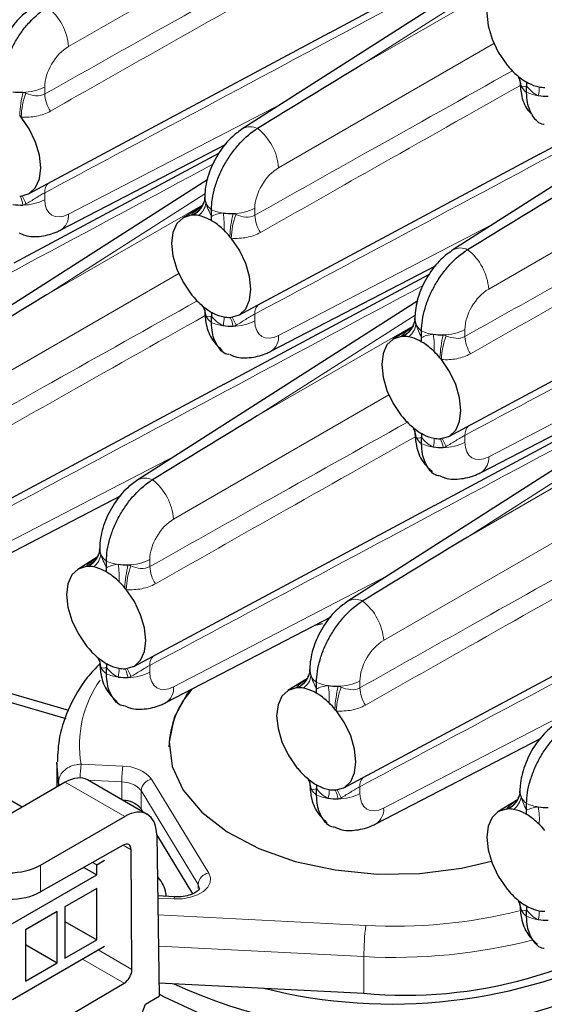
# Paper-space layout 'Blatt4' of a CAD drawing. Header units: millimetres. Extents: x 5 to 418, y 2 to 292.
# Tile 54 of 77: x 253 to 264, y 131 to 153. Entities that reach past the tile are written whole.
import ezdxf

# ---------------------------------------------------------------- set-up
doc = ezdxf.new("R2010")
doc.units = ezdxf.units.MM

psp = doc.layouts.new('Blatt4')

# ---------------------------------------------------------------- linework, layer by layer
at = {"color": 7, "linetype": 'Continuous', "lineweight": 18}
for p, q in [((258.471, 154.756), (253.671, 151.985)), ((263.74, 153.832), (260.222, 151.583)), ((260.222, 151.583), (263.691, 153.585)), ((263.155, 152.051), (258.356, 149.281)), ((253.141, 151.082), (253.141, 150.928)), ((253.671, 148.248), (258.436, 150.718)), ((267.84, 149.347), (263.04, 146.576)), ((253.141, 148.724), (253.141, 148.57)), ((256.713, 148.702), (253.195, 146.453)), ((253.195, 146.453), (256.664, 148.455)), ((257.826, 148.378), (257.826, 148.223)), ((258.356, 145.543), (263.121, 148.014)), ((256.128, 146.922), (251.329, 144.151)), ((257.826, 146.02), (257.826, 145.865)), ((261.398, 145.998), (257.88, 143.749)), ((257.88, 143.749), (261.349, 145.751)), ((262.51, 145.674), (262.51, 145.519)), ((263.04, 142.839), (267.806, 145.309)), ((260.813, 144.218), (256.013, 141.447)), ((262.51, 143.316), (262.51, 143.161)), ((266.082, 143.294), (262.564, 141.044)), ((262.564, 141.044), (266.033, 143.047)), ((251.329, 140.414), (256.094, 142.884)), ((265.498, 141.513), (260.698, 138.742)), ((255.483, 140.544), (255.483, 140.389)), ((256.013, 137.709), (260.779, 140.18)), ((255.483, 138.186), (255.483, 138.031)), ((260.168, 137.84), (260.168, 137.685)), ((260.698, 135.005), (265.463, 137.475)), ((253.951, 135.983), (254.882, 135.936)), ((253.448, 135.494), (253.448, 135.573)), ((254.924, 134.816), (253.598, 135.581)), ((254.86, 135.588), (254.107, 135.626)), ((254.86, 135.191), (254.86, 135.588)), ((255.524, 135.648), (256.796, 133.555)), ((260.168, 135.482), (260.168, 135.327)), ((256.56, 133.303), (255.288, 135.396)), ((255.288, 134.987), (255.288, 135.396)), ((255.066, 134.075), (254.887, 134.178)), ((253.044, 133.73), (253.049, 133.136)), ((256.56, 133.203), (256.56, 133.303)), ((256.023, 132.98), (255.659, 132.999)), ((255.664, 132.622), (260.301, 132.388)), ((254.333, 131.841), (255.086, 131.407)), ((260.257, 131.692), (255.675, 131.923)), ((254.912, 131.1), (253.981, 131.638)), ((260.257, 130.875), (260.257, 131.692))]:
    psp.add_line(p, q, dxfattribs=at)
at = {"color": 7, "linetype": 'Continuous', "lineweight": 25}
for p, q in [((259.488, 152.292), (264.05, 154.734)), ((263.804, 154.15), (257.558, 150.156)), ((252.782, 148.702), (259.495, 152.295)), ((264.172, 149.588), (268.734, 152.03)), ((268.489, 151.446), (262.242, 147.452)), ((263.886, 150.963), (263.886, 151.109)), ((253.5, 147.896), (257.186, 149.806)), ((252.461, 147.163), (257.023, 149.605)), ((257.467, 145.997), (264.179, 149.59)), ((256.777, 149.02), (250.531, 145.026)), ((256.655, 148.434), (256.217, 148.162)), ((256.674, 148.467), (256.684, 148.492)), ((256.707, 148.585), (256.709, 148.623)), ((256.859, 148.199), (256.859, 148.346)), ((258.184, 145.192), (261.87, 147.102)), ((257.145, 144.458), (261.707, 146.9)), ((262.152, 143.293), (268.864, 146.886)), ((261.462, 146.316), (255.215, 142.322)), ((256.859, 145.833), (256.859, 145.98)), ((261.358, 145.763), (261.369, 145.788)), ((261.392, 145.88), (261.394, 145.919)), ((261.34, 145.73), (260.902, 145.458)), ((261.544, 145.495), (261.544, 145.642)), ((250.44, 140.868), (257.152, 144.461)), ((262.869, 142.487), (266.555, 144.398)), ((261.83, 141.754), (266.392, 144.196)), ((266.146, 143.612), (259.9, 139.618)), ((261.544, 143.129), (261.544, 143.275)), ((251.158, 140.062), (254.843, 141.972)), ((255.125, 138.163), (261.837, 141.756)), ((254.365, 140.751), (254.367, 140.789)), ((254.313, 140.6), (253.875, 140.328)), ((254.331, 140.633), (254.342, 140.659)), ((254.517, 140.365), (254.517, 140.512)), ((255.842, 137.358), (259.528, 139.268)), ((259.337, 139.112), (259.156, 139.075)), ((259.809, 135.459), (266.521, 139.052)), ((254.517, 137.999), (254.517, 138.146)), ((250.493, 137.919), (253.61, 137.003)), ((250.79, 138.032), (253.671, 137.185)), ((258.997, 137.896), (258.56, 137.624)), ((259.016, 137.929), (259.027, 137.954)), ((259.049, 138.046), (259.052, 138.085)), ((259.201, 137.661), (259.201, 137.808)), ((260.527, 134.653), (264.212, 136.564)), ((253.448, 135.573), (253.411, 136.031)), ((253.411, 136.005), (253.411, 135.473)), ((253.598, 135.581), (251.683, 134.475)), ((255.426, 134.864), (254.096, 135.632)), ((252.637, 135.026), (251.906, 135.449)), ((259.201, 135.295), (259.201, 135.441)), ((263.701, 135.225), (263.711, 135.25)), ((263.734, 135.342), (263.736, 135.381)), ((263.682, 135.191), (263.244, 134.92)), ((263.886, 134.957), (263.886, 135.103)), ((253.044, 133.73), (254.924, 134.816)), ((255.329, 134.92), (255.288, 134.987)), ((256.44, 133.093), (255.637, 134.413)), ((255.637, 134.411), (255.692, 130.811)), ((254.889, 134.179), (253.049, 133.136)), ((255.086, 131.407), (255.066, 134.075)), ((254.299, 133.74), (254.208, 133.793)), ((254.299, 133.74), (254.476, 133.842)), ((254.299, 133.516), (254.299, 133.74)), ((252.425, 132.434), (254.299, 133.516)), ((254.012, 133.682), (254.299, 133.516)), ((254.299, 133.21), (253.592, 132.801)), ((254.299, 132.066), (254.299, 133.21)), ((256.036, 133.026), (255.658, 133.045)), ((253.415, 132.699), (252.708, 132.291)), ((253.415, 131.556), (253.415, 132.699)), ((253.592, 132.801), (253.592, 131.658)), ((263.886, 132.59), (263.886, 132.737)), ((253.592, 132.475), (254.299, 132.066)), ((252.708, 132.291), (252.708, 131.148)), ((252.708, 131.964), (253.415, 131.556)), ((253.592, 131.658), (254.299, 132.066)), ((252.425, 130.74), (254.476, 131.924)), ((252.708, 131.148), (253.415, 131.556)), ((253.147, 130.063), (254.912, 131.1)), ((255.687, 131.106), (260.257, 130.875)), ((254.632, 128.648), (255.389, 130.636)), ((255.389, 130.636), (255.692, 130.811))]:
    psp.add_line(p, q, dxfattribs=at)
at = {"color": 7, "linetype": 'Continuous', "lineweight": 25, "flags": 128}
for points in [[(263.434, 153.355), (263.253, 153.297), (263.114, 153.166), (263.026, 152.972), (262.997, 152.726), (263.026, 152.446), (263.114, 152.151), (263.253, 151.86), (263.434, 151.593)], [(252.616, 148.652), (252.797, 148.71), (252.936, 148.841), (253.023, 149.035), (253.053, 149.281), (253.023, 149.56), (252.936, 149.856), (252.797, 150.147), (252.616, 150.414)], [(256.407, 148.225), (256.226, 148.167), (256.087, 148.037), (256, 147.842), (255.97, 147.597), (256, 147.317), (256.087, 147.022), (256.226, 146.731), (256.407, 146.464)], [(257.3, 145.948), (257.482, 146.006), (257.621, 146.136), (257.708, 146.331), (257.738, 146.576), (257.708, 146.856), (257.621, 147.151), (257.482, 147.442), (257.3, 147.709)], [(261.092, 145.521), (260.91, 145.463), (260.771, 145.332), (260.684, 145.138), (260.654, 144.892), (260.684, 144.613), (260.771, 144.317), (260.91, 144.026), (261.092, 143.759)], [(261.985, 143.243), (262.166, 143.301), (262.305, 143.432), (262.392, 143.626), (262.422, 143.872), (262.392, 144.152), (262.305, 144.447), (262.166, 144.738), (261.985, 145.005)], [(254.065, 140.391), (253.883, 140.333), (253.745, 140.203), (253.657, 140.008), (253.627, 139.763), (253.657, 139.483), (253.745, 139.188), (253.883, 138.897), (254.065, 138.63)], [(254.958, 138.114), (255.139, 138.172), (255.278, 138.302), (255.366, 138.497), (255.395, 138.742), (255.366, 139.022), (255.278, 139.317), (255.139, 139.608), (254.958, 139.875)], [(258.749, 137.687), (258.568, 137.629), (258.429, 137.498), (258.342, 137.304), (258.312, 137.058), (258.342, 136.779), (258.429, 136.483), (258.568, 136.192), (258.749, 135.925)], [(256.383, 137.638), (256.314, 137.55), (256.025, 137.027), (255.912, 136.482), (255.98, 135.935), (256.226, 135.405), (256.641, 134.911), (257.211, 134.472), (257.914, 134.103), (258.726, 133.817), (259.617, 133.625), (260.554, 133.534), (261.504, 133.547), (262.433, 133.664), (263.099, 133.818)], [(259.643, 135.41), (259.824, 135.467), (259.963, 135.598), (260.05, 135.792), (260.08, 136.038), (260.05, 136.318), (259.963, 136.613), (259.824, 136.904), (259.643, 137.171)], [(263.434, 134.982), (263.253, 134.925), (263.114, 134.794), (263.026, 134.6), (262.997, 134.354), (263.026, 134.074), (263.114, 133.779), (263.253, 133.488), (263.434, 133.221)], [(256.642, 130.404), (255.814, 130.787), (255.691, 130.855)]]:
    psp.add_lwpolyline(points, dxfattribs=at)
at = {"color": 7, "linetype": 'Continuous', "lineweight": 18, "flags": 128}
for points in [[(256.796, 133.555), (256.836, 133.45), (256.829, 133.342), (256.776, 133.239), (256.681, 133.146), (256.549, 133.07), (256.389, 133.015), (256.21, 132.984), (256.023, 132.98)], [(256.588, 133.204), (256.587, 133.233), (256.56, 133.303)], [(256.036, 133.026), (256.035, 133.026), (256.031, 133.02), (256.027, 133.005), (256.023, 132.98)]]:
    psp.add_lwpolyline(points, dxfattribs=at)
at = {"color": 7, "linetype": 'Continuous', "lineweight": 18}
for centre, radius, start, end in [((252.448, 151.894), 1.227, 4.2329, 52.1421), ((263.367, 151.095), 0.393, 2.5162, 31.8572), ((252.649, 152.045), 1.081, 270.3269, 297.0845), ((264.126, 151.291), 0.407, 206.1667, 233.8724), ((263.656, 151.04), 0.511, 342.933, 5.0688), ((255.801, 150.254), 3.225, 167.2827, 176.4275), ((254.236, 150.367), 1.621, 159.1819, 178.3647), ((253.907, 150.965), 0.767, 182.8056, 213.2757), ((264.297, 151.932), 1.053, 247.041, 261.6922), ((257.724, 149.849), 0.349, 62.4686, 118.4185), ((257.132, 149.19), 1.227, 4.2329, 52.1422), ((253.403, 148.746), 0.263, 133.7761, 184.8422), ((252.013, 148.36), 0.648, 8.1036, 26.6633), ((251.905, 148.183), 0.868, 19.8362, 32.8703), ((252.649, 149.532), 1.081, 270.3269, 297.0845), ((256.253, 148.663), 0.464, 289.3951, 335.0399), ((256.264, 148.637), 0.446, 293.3451, 353.2388), ((256.326, 148.548), 0.411, 306.2805, 352.5885), ((257.099, 148.675), 0.407, 206.1667, 233.8724), ((253.288, 148.216), 0.384, 303.4359, 4.6997), ((257.27, 149.315), 1.053, 247.041, 261.6922), ((255.649, 148.002), 1.494, 355.6368, 10.4645), ((260.486, 147.55), 3.225, 167.2826, 176.4276), ((258.921, 147.663), 1.621, 159.1817, 178.3647), ((257.333, 149.341), 1.081, 270.3271, 297.0844), ((258.592, 148.261), 0.767, 182.8057, 213.2757), ((262.408, 147.145), 0.349, 62.4686, 118.4185), ((261.817, 146.486), 1.227, 4.2329, 52.1422), ((258.088, 146.042), 0.263, 133.7759, 184.8421), ((256.341, 145.965), 0.393, 2.5167, 31.8567), ((257.099, 146.162), 0.407, 206.1667, 233.8724), ((257.27, 146.802), 1.053, 247.041, 261.6922), ((256.629, 145.911), 0.511, 342.9332, 5.0687), ((256.698, 145.655), 0.648, 8.1016, 26.6654), ((256.59, 145.479), 0.867, 19.8358, 32.8709), ((257.333, 146.828), 1.081, 270.3271, 297.0844), ((260.948, 145.933), 0.446, 293.3451, 353.2388), ((261.011, 145.844), 0.411, 306.2804, 352.5886), ((261.784, 145.97), 0.407, 206.1667, 233.8724), ((260.937, 145.959), 0.464, 289.3951, 335.0399), ((261.954, 146.611), 1.053, 247.041, 261.6922), ((260.333, 145.298), 1.494, 355.6367, 10.4646), ((262.018, 146.636), 1.081, 270.3271, 297.0844), ((257.973, 145.512), 0.384, 303.4357, 4.7), ((265.17, 144.845), 3.225, 167.2826, 176.4276), ((263.606, 144.959), 1.621, 159.1817, 178.3648), ((263.276, 145.557), 0.767, 182.8057, 213.2757), ((261.025, 143.261), 0.393, 2.5168, 31.8567), ((262.773, 143.338), 0.263, 133.776, 184.8421), ((261.784, 143.457), 0.407, 206.1667, 233.8724), ((261.313, 143.206), 0.511, 342.933, 5.0689), ((261.383, 142.951), 0.648, 8.1038, 26.6632), ((261.274, 142.775), 0.867, 19.8352, 32.8715), ((262.018, 144.123), 1.081, 270.3271, 297.0844), ((261.954, 144.098), 1.053, 247.041, 261.6922), ((262.658, 142.808), 0.384, 303.4357, 4.7), ((255.381, 142.015), 0.349, 62.4687, 118.4184), ((254.79, 141.356), 1.227, 4.2328, 52.1422), ((253.922, 140.803), 0.446, 293.3456, 353.2383), ((253.91, 140.829), 0.464, 289.3952, 335.04), ((253.984, 140.714), 0.411, 306.2808, 352.5882), ((254.757, 140.841), 0.407, 206.1667, 233.8725), ((254.927, 141.481), 1.053, 247.0411, 261.6922), ((254.991, 141.507), 1.081, 270.327, 297.0844), ((253.307, 140.168), 1.494, 355.6367, 10.4645), ((258.143, 139.716), 3.225, 167.2826, 176.4277), ((256.579, 139.829), 1.621, 159.182, 178.3645), ((256.25, 140.427), 0.767, 182.8058, 213.2756), ((260.066, 139.311), 0.349, 62.4686, 118.4185), ((259.475, 138.652), 1.227, 4.2328, 52.1422), ((253.998, 138.131), 0.393, 2.5168, 31.8566), ((255.746, 138.208), 0.263, 133.7753, 184.8425), ((254.757, 138.328), 0.407, 206.1667, 233.8725), ((254.287, 138.077), 0.511, 342.9331, 5.0688), ((254.356, 137.821), 0.648, 8.1038, 26.6631), ((254.247, 137.645), 0.867, 19.8351, 32.8716), ((254.927, 138.969), 1.053, 247.0411, 261.6922), ((254.991, 138.994), 1.081, 270.327, 297.0844), ((258.595, 138.125), 0.464, 289.3951, 335.04), ((258.606, 138.099), 0.446, 293.3455, 353.2383), ((258.668, 138.01), 0.411, 306.2807, 352.5882), ((259.441, 138.136), 0.407, 206.1667, 233.8725), ((256.46, 136.402), 2.544, 145.094, 189.4953), ((255.631, 137.678), 0.384, 303.4367, 4.6993), ((259.612, 138.777), 1.053, 247.041, 261.6922), ((257.991, 137.464), 1.494, 355.6367, 10.4646), ((262.828, 137.011), 3.225, 167.2826, 176.4276), ((261.263, 137.125), 1.621, 159.182, 178.3645), ((259.676, 138.803), 1.081, 270.3271, 297.0844), ((260.934, 137.723), 0.767, 182.8057, 213.2757), ((256.543, 135.648), 2.614, 172.6399, 179.3455), ((257.64, 135.588), 2.78, 172.8218, 180.0105), ((254.908, 135.134), 0.802, 39.812, 91.8971), ((260.43, 135.504), 0.263, 133.7759, 184.8421), ((253.558, 135.596), 0.112, 192.0146, 227.1344), ((254.878, 135.053), 0.534, 39.8118, 91.8973), ((255.571, 135.368), 0.284, 99.4456, 174.3203), ((258.683, 135.427), 0.393, 2.5168, 31.8567), ((259.441, 135.624), 0.407, 206.1667, 233.8725), ((259.612, 136.264), 1.053, 247.041, 261.6922), ((258.971, 135.372), 0.511, 342.9331, 5.0687), ((259.04, 135.117), 0.648, 8.1032, 26.6638), ((258.932, 134.941), 0.867, 19.8355, 32.8712), ((259.676, 136.29), 1.081, 270.3271, 297.0844), ((263.291, 135.395), 0.446, 293.3455, 353.2384), ((263.353, 135.306), 0.411, 306.2807, 352.5883), ((264.126, 135.432), 0.407, 206.1667, 233.8724), ((263.28, 135.421), 0.464, 289.3951, 335.0399), ((264.297, 136.073), 1.053, 247.041, 261.6922), ((262.676, 134.76), 1.494, 355.6367, 10.4646), ((260.315, 134.974), 0.384, 303.4368, 4.6993), ((256.843, 133.275), 0.284, 99.4454, 174.3206), ((263.367, 132.722), 0.393, 2.5167, 31.8568), ((260.923, 144.009), 11.638, 266.9322, 283.8981), ((264.126, 132.919), 0.407, 206.1667, 233.8724), ((263.656, 132.668), 0.511, 342.933, 5.0689), ((265.818, 131.693), 5.561, 172.8222, 180.0105), ((264.297, 133.56), 1.053, 247.041, 261.6922), ((260.925, 144.111), 12.437, 266.9196, 284.4677)]:
    psp.add_arc(centre, radius, start, end, dxfattribs=at)
at = {"color": 7, "linetype": 'Continuous', "lineweight": 25}
for centre, radius, start, end in [((264.992, 152.836), 1.993, 218.5681, 220.1012), ((264.904, 152.759), 1.876, 220.0499, 225.8183), ((264.657, 152.496), 1.515, 225.5941, 237.1617), ((263.998, 151.223), 0.262, 176.3395, 205.1679), ((264.333, 151.935), 0.866, 242.0166, 258.8271), ((264.277, 151.675), 0.6, 259.2696, 271.6132), ((252.624, 152.242), 1.278, 261.3875, 271.3693), ((264.336, 152.154), 1.278, 261.3874, 271.3692), ((251.048, 149.163), 2.005, 38.5749, 40.0988), ((252.565, 149.168), 0.519, 271.8802, 275.6245), ((252.624, 149.729), 1.278, 261.3875, 271.3693), ((256.971, 148.607), 0.262, 176.3397, 205.1679), ((256.457, 147.713), 0.514, 91.865, 95.6401), ((256.458, 147.628), 0.599, 79.2608, 91.6193), ((256.401, 147.367), 0.866, 62.0189, 78.8274), ((257.309, 149.537), 1.278, 261.3874, 271.3692), ((256.077, 146.806), 1.516, 45.5941, 57.1599), ((255.832, 146.545), 1.874, 40.047, 45.8224), ((255.732, 146.458), 2.006, 38.575, 40.0984), ((257.988, 147.725), 2.023, 218.5814, 220.0921), ((257.875, 147.628), 1.874, 220.047, 225.8225), ((257.63, 147.367), 1.516, 225.5941, 237.1599), ((256.971, 146.094), 0.262, 176.3397, 205.1679), ((257.306, 146.806), 0.866, 242.0189, 258.8274), ((257.25, 146.545), 0.599, 259.2609, 271.6192), ((257.25, 146.464), 0.519, 271.8812, 275.6242), ((261.655, 145.902), 0.262, 176.3398, 205.1677), ((257.309, 147.025), 1.278, 261.3874, 271.3692), ((261.994, 146.833), 1.278, 261.3874, 271.3693), ((261.142, 145.009), 0.514, 91.8653, 95.6401), ((261.142, 144.924), 0.599, 79.2609, 91.6192), ((261.086, 144.663), 0.866, 62.0189, 78.8274), ((260.762, 144.102), 1.516, 45.5941, 57.1599), ((260.517, 143.841), 1.874, 40.047, 45.8225), ((260.417, 143.754), 2.006, 38.575, 40.0985), ((262.673, 145.021), 2.023, 218.5814, 220.092), ((262.56, 144.924), 1.874, 220.047, 225.8224), ((262.314, 144.663), 1.516, 225.5941, 237.1599), ((261.655, 143.389), 0.262, 176.3398, 205.1677), ((261.99, 144.101), 0.866, 242.0189, 258.8274), ((261.934, 143.84), 0.599, 259.2608, 271.6193), ((261.934, 143.76), 0.519, 271.8808, 275.6242), ((261.994, 144.32), 1.278, 261.3874, 271.3693), ((254.628, 140.773), 0.262, 176.3398, 205.1678), ((254.115, 139.882), 0.512, 91.8559, 95.6495), ((254.115, 139.794), 0.599, 79.2608, 91.6193), ((254.059, 139.533), 0.866, 62.018, 78.8283), ((254.967, 141.704), 1.278, 261.3874, 271.3693), ((253.735, 138.972), 1.515, 45.5935, 57.1605), ((253.49, 138.711), 1.874, 40.047, 45.8225), ((253.397, 138.631), 1.997, 38.5714, 40.102), ((255.636, 139.883), 2.01, 218.5742, 220.095), ((255.533, 139.794), 1.874, 220.0478, 225.8216), ((255.288, 139.533), 1.516, 225.5941, 237.1599), ((254.628, 138.26), 0.262, 176.3398, 205.1678), ((254.964, 138.972), 0.866, 242.0189, 258.8274), ((254.907, 138.711), 0.599, 259.2626, 271.6175), ((254.907, 138.627), 0.515, 271.874, 275.6417), ((254.967, 139.191), 1.278, 261.3874, 271.3693), ((259.313, 138.068), 0.262, 176.3397, 205.1678), ((257.888, 136.318), 1.978, 136.89, 178.4122), ((258.8, 137.177), 0.512, 91.856, 95.6491), ((258.8, 137.09), 0.599, 79.2609, 91.6193), ((258.744, 136.829), 0.866, 62.0181, 78.8282), ((259.651, 138.999), 1.278, 261.3874, 271.3693), ((258.42, 136.268), 1.515, 45.5935, 57.1605), ((258.175, 136.007), 1.874, 40.047, 45.8224), ((258.082, 135.926), 1.996, 38.5714, 40.1021), ((260.32, 137.179), 2.01, 218.5744, 220.095), ((260.218, 137.09), 1.874, 220.0478, 225.8216), ((259.972, 136.829), 1.516, 225.5941, 237.1599), ((259.313, 135.555), 0.262, 176.3397, 205.1678), ((259.648, 136.268), 0.866, 242.0189, 258.8274), ((259.592, 136.007), 0.599, 259.2627, 271.6175), ((259.592, 135.922), 0.515, 271.8737, 275.6417), ((263.998, 135.364), 0.262, 176.3395, 205.1679), ((254.883, 134.652), 0.526, 39.6374, 90.0485), ((259.651, 136.486), 1.278, 261.3874, 271.3693), ((264.336, 136.295), 1.278, 261.3874, 271.3692), ((263.484, 134.473), 0.512, 91.8563, 95.6491), ((263.485, 134.386), 0.599, 79.2608, 91.6193), ((263.428, 134.125), 0.866, 62.0181, 78.8283), ((263.104, 133.563), 1.515, 45.5935, 57.1605), ((262.859, 133.302), 1.874, 40.047, 45.8225), ((265.005, 134.474), 2.01, 218.5744, 220.0948), ((264.902, 134.386), 1.874, 220.0478, 225.8216), ((264.657, 134.124), 1.516, 225.5941, 237.1599), ((263.998, 132.851), 0.262, 176.3395, 205.1679), ((261.19, 140.876), 10.044, 264.6717, 306.6926), ((264.333, 133.563), 0.866, 242.0189, 258.8274), ((264.277, 133.302), 0.599, 259.2626, 271.6175), ((264.336, 133.782), 1.278, 261.3874, 271.3692), ((260.875, 142.356), 11.72, 255.9246, 297.0994), ((260.892, 141.567), 11.555, 245.0626, 297.4229), ((260.873, 141.34), 11.725, 255.3278, 297.0987)]:
    psp.add_arc(centre, radius, start, end, dxfattribs=at)
at = {"color": 7, "linetype": 'Continuous', "lineweight": 18}
for centre, start_param, end_param in [((253.685, 151.381), 0.825291, 2.369907), ((258.37, 148.676), 0.825291, 2.369907), ((253.685, 148.868), 2.369907, 3.914523), ((263.054, 145.972), 0.825291, 2.369907), ((258.37, 146.163), 2.369907, 3.914523), ((263.054, 143.459), 2.369907, 3.914523), ((256.028, 140.842), 0.825291, 2.369907), ((260.712, 138.138), 0.825291, 2.369907), ((256.028, 138.329), 2.369907, 3.914523), ((260.712, 135.625), 2.369907, 3.914523)]:
    psp.add_ellipse(centre, major_axis=(0.39, 0.641), ratio=0.592292, start_param=start_param, end_param=end_param, dxfattribs=at)
at = {"color": 7, "linetype": 'Continuous', "lineweight": 25}
for centre, major_axis, ratio, start_param, end_param in [((260.236, 150.978), (20.258, 12.315), 0.022083, 1.558058, 1.673678), ((264.921, 148.274), (20.258, 12.315), 0.022083, 1.558058, 1.673678), ((253.209, 145.849), (20.258, 12.315), 0.022083, 1.558058, 1.673678), ((257.894, 143.144), (20.258, 12.315), 0.022083, 1.558058, 1.673678), ((262.578, 140.44), (20.258, 12.315), 0.022083, 1.558058, 1.673678), ((253.592, 134.768), (0.506, 0.862), 0.572322, 0.004289, 0.789605), ((254.93, 133.996), (0.493, 0.87), 0.582397, 5.501992, 7.064061), ((254.889, 133.973), (0.123, 0.217), 0.582397, 5.493265, 7.055335), ((252.337, 134.139), (1, 0), 0.577288, 3.927029, 5.497825), ((252.341, 133.544), (1, -0.008), 0.572184, 3.931277, 5.502073), ((254.909, 131.305), (0.123, 0.217), 0.582397, 3.931195, 5.493265)]:
    psp.add_ellipse(centre, major_axis=major_axis, ratio=ratio, start_param=start_param, end_param=end_param, dxfattribs=at)
at = {"color": 7, "linetype": 'Continuous', "lineweight": 18}
for points, knots in [([(259.247, 157.202), (256.484, 155.722), (252.887, 153.796), (249.29, 151.874), (248.456, 151.429)], [0, 0, 0, 0, 0.7682486, 1, 1, 1, 1]), ([(263.931, 154.498), (261.168, 153.018), (257.571, 151.091), (253.975, 149.17), (253.141, 148.724)], [0, 0, 0, 0, 0.7682486, 1, 1, 1, 1]), ([(253.141, 150.928), (253.975, 151.396), (255.889, 152.471), (257.803, 153.543), (258.884, 154.148)], [0, 0, 0, 0, 0.435452, 1, 1, 1, 1]), ([(259.062, 153.822), (257.962, 153.201), (256.029, 152.11), (254.097, 151.016), (253.266, 150.544)], [0, 0, 0, 0, 0.569523, 1, 1, 1, 1]), ([(268.616, 151.793), (265.853, 150.313), (262.256, 148.387), (258.659, 146.465), (257.826, 146.02)], [0, 0, 0, 0, 0.768249, 1, 1, 1, 1]), ([(257.826, 148.223), (258.659, 148.691), (260.573, 149.766), (262.488, 150.838), (263.568, 151.444)], [0, 0, 0, 0, 0.435452, 1, 1, 1, 1]), ([(263.747, 151.118), (262.646, 150.497), (260.713, 149.406), (258.782, 148.311), (257.95, 147.84)], [0, 0, 0, 0, 0.569523, 1, 1, 1, 1]), ([(252.721, 150.944), (252.794, 150.916), (252.866, 150.894), (253.009, 150.882), (253.079, 150.893), (253.141, 150.928)], [0, 0, 0, 0, 0.5, 0.5, 1, 1, 1, 1]), ([(253.266, 150.544), (253.172, 150.491), (253.07, 150.455), (252.851, 150.413), (252.736, 150.407), (252.616, 150.414)], [0, 0, 0, 0, 0.5, 0.5, 1, 1, 1, 1]), ([(256.904, 149.368), (254.141, 147.888), (250.544, 145.962), (246.948, 144.04), (246.114, 143.595)], [0, 0, 0, 0, 0.7682486, 1, 1, 1, 1]), ([(273.301, 149.089), (270.537, 147.609), (266.94, 145.683), (263.344, 143.761), (262.51, 143.316)], [0, 0, 0, 0, 0.768249, 1, 1, 1, 1]), ([(253.141, 148.724), (253.11, 148.708), (253.078, 148.69), (253.009, 148.649), (252.973, 148.627), (252.866, 148.561), (252.794, 148.517), (252.721, 148.478)], [0, 0, 0, 0, 0.25, 0.25, 0.5, 0.5, 1, 1, 1, 1]), ([(262.51, 145.519), (263.344, 145.987), (265.258, 147.062), (267.172, 148.134), (268.253, 148.739)], [0, 0, 0, 0, 0.435452, 1, 1, 1, 1]), ([(268.432, 148.413), (267.331, 147.792), (265.398, 146.702), (263.466, 145.607), (262.635, 145.136)], [0, 0, 0, 0, 0.569523, 1, 1, 1, 1]), ([(256.407, 148.225), (256.413, 148.232), (256.451, 148.277), (256.518, 148.333), (256.614, 148.395), (256.639, 148.411)], [0, 0, 0, 0, 0.119849, 0.776492, 1, 1, 1, 1]), ([(257.406, 148.239), (257.479, 148.211), (257.551, 148.19), (257.693, 148.178), (257.764, 148.188), (257.826, 148.223)], [0, 0, 0, 0, 0.5, 0.5, 1, 1, 1, 1]), ([(257.95, 147.84), (257.857, 147.787), (257.755, 147.751), (257.536, 147.709), (257.42, 147.703), (257.3, 147.709)], [0, 0, 0, 0, 0.5, 0.5, 1, 1, 1, 1]), ([(261.589, 146.664), (258.826, 145.184), (255.229, 143.257), (251.632, 141.336), (250.799, 140.89)], [0, 0, 0, 0, 0.7682486, 1, 1, 1, 1]), ([(250.799, 143.094), (251.632, 143.562), (253.546, 144.637), (255.461, 145.709), (256.541, 146.314)], [0, 0, 0, 0, 0.435452, 1, 1, 1, 1]), ([(257.826, 146.02), (257.795, 146.004), (257.762, 145.985), (257.694, 145.945), (257.658, 145.923), (257.551, 145.857), (257.479, 145.812), (257.406, 145.773)], [0, 0, 0, 0, 0.25, 0.25, 0.5, 0.5, 1, 1, 1, 1]), ([(256.72, 145.988), (255.619, 145.367), (253.686, 144.277), (251.755, 143.182), (250.924, 142.71)], [0, 0, 0, 0, 0.569523, 1, 1, 1, 1]), ([(261.092, 145.521), (261.097, 145.528), (261.136, 145.573), (261.202, 145.629), (261.299, 145.691), (261.323, 145.707)], [0, 0, 0, 0, 0.11985, 0.776492, 1, 1, 1, 1]), ([(262.09, 145.535), (262.163, 145.507), (262.235, 145.486), (262.378, 145.473), (262.448, 145.484), (262.51, 145.519)], [0, 0, 0, 0, 0.5, 0.5, 1, 1, 1, 1]), ([(262.635, 145.136), (262.541, 145.083), (262.439, 145.046), (262.22, 145.004), (262.105, 144.999), (261.985, 145.005)], [0, 0, 0, 0, 0.5, 0.5, 1, 1, 1, 1]), ([(266.274, 143.96), (263.51, 142.48), (259.914, 140.553), (256.317, 138.631), (255.483, 138.186)], [0, 0, 0, 0, 0.768249, 1, 1, 1, 1]), ([(255.483, 140.389), (256.317, 140.857), (258.231, 141.932), (260.145, 143.004), (261.226, 143.61)], [0, 0, 0, 0, 0.435452, 1, 1, 1, 1]), ([(261.405, 143.284), (260.304, 142.663), (258.371, 141.572), (256.44, 140.477), (255.608, 140.006)], [0, 0, 0, 0, 0.569523, 1, 1, 1, 1]), ([(262.51, 143.316), (262.479, 143.299), (262.447, 143.281), (262.378, 143.24), (262.342, 143.218), (262.235, 143.152), (262.163, 143.108), (262.09, 143.069)], [0, 0, 0, 0, 0.25, 0.25, 0.5, 0.5, 1, 1, 1, 1]), ([(270.958, 141.255), (268.195, 139.775), (264.598, 137.849), (261.001, 135.927), (260.168, 135.482)], [0, 0, 0, 0, 0.768249, 1, 1, 1, 1]), ([(260.168, 137.685), (261.001, 138.153), (262.916, 139.228), (264.83, 140.3), (265.911, 140.905)], [0, 0, 0, 0, 0.435452, 1, 1, 1, 1]), ([(254.065, 140.391), (254.071, 140.398), (254.109, 140.443), (254.176, 140.499), (254.272, 140.561), (254.296, 140.577)], [0, 0, 0, 0, 0.11985, 0.776492, 1, 1, 1, 1]), ([(266.089, 140.58), (264.989, 139.958), (263.056, 138.868), (261.124, 137.773), (260.293, 137.302)], [0, 0, 0, 0, 0.569523, 1, 1, 1, 1]), ([(255.063, 140.405), (255.137, 140.377), (255.208, 140.356), (255.351, 140.344), (255.422, 140.354), (255.483, 140.389)], [0, 0, 0, 0, 0.5, 0.5, 1, 1, 1, 1]), ([(255.608, 140.006), (255.515, 139.953), (255.413, 139.917), (255.193, 139.875), (255.078, 139.869), (254.958, 139.875)], [0, 0, 0, 0, 0.5, 0.5, 1, 1, 1, 1]), ([(255.483, 138.186), (255.452, 138.17), (255.42, 138.151), (255.351, 138.111), (255.316, 138.089), (255.208, 138.023), (255.137, 137.979), (255.063, 137.94)], [0, 0, 0, 0, 0.25, 0.25, 0.5, 0.5, 1, 1, 1, 1]), ([(258.749, 137.687), (258.755, 137.694), (258.793, 137.739), (258.86, 137.795), (258.956, 137.857), (258.981, 137.873)], [0, 0, 0, 0, 0.119849, 0.776492, 1, 1, 1, 1]), ([(259.748, 137.701), (259.821, 137.673), (259.893, 137.652), (260.036, 137.639), (260.106, 137.65), (260.168, 137.685)], [0, 0, 0, 0, 0.5, 0.5, 1, 1, 1, 1]), ([(260.293, 137.302), (260.199, 137.249), (260.097, 137.213), (259.878, 137.17), (259.762, 137.165), (259.643, 137.171)], [0, 0, 0, 0, 0.5, 0.5, 1, 1, 1, 1]), ([(253.448, 135.573), (253.454, 135.618), (253.465, 135.71), (253.551, 135.832), (253.677, 135.925), (253.819, 135.975), (253.913, 135.98), (253.951, 135.983)], [0, 0, 0, 0, 0.2132153, 0.4264632, 0.6403178, 0.8551396, 1, 1, 1, 1]), ([(260.168, 135.482), (260.137, 135.465), (260.104, 135.447), (260.036, 135.406), (260, 135.384), (259.893, 135.318), (259.821, 135.274), (259.748, 135.235)], [0, 0, 0, 0, 0.25, 0.25, 0.5, 0.5, 1, 1, 1, 1]), ([(263.434, 134.982), (263.44, 134.989), (263.478, 135.035), (263.545, 135.091), (263.641, 135.153), (263.665, 135.169)], [0, 0, 0, 0, 0.119849, 0.776492, 1, 1, 1, 1])]:
    psp.add_open_spline(points, degree=3, knots=knots, dxfattribs=at)
at = {"color": 7, "linetype": 'Continuous', "lineweight": 25}
for points, knots in [([(252.873, 152.86), (252.796, 152.805), (252.598, 152.662), (252.331, 152.336), (252.115, 151.905), (252.031, 151.551), (252.025, 151.357), (252.024, 151.31)], [0, 0, 0, 0, 0.159013, 0.411872, 0.670951, 0.92152, 1, 1, 1, 1]), ([(252.174, 151.05), (252.174, 151.129), (252.181, 151.211), (252.207, 151.379), (252.226, 151.466), (252.277, 151.641), (252.309, 151.729), (252.383, 151.902), (252.426, 151.989), (252.52, 152.156), (252.571, 152.236), (252.683, 152.391), (252.743, 152.464), (252.928, 152.665), (253.064, 152.779), (253.2, 152.863)], [0, 0, 0, 0, 0.125, 0.125, 0.25, 0.25, 0.375, 0.375, 0.5, 0.5, 0.625, 0.625, 0.75, 0.75, 1, 1, 1, 1]), ([(263.698, 151.301), (263.706, 151.291), (263.729, 151.259), (263.735, 151.217), (263.735, 151.219), (263.735, 151.22)], [0, 0, 0, 0, 0.244883, 0.778691, 1, 1, 1, 1]), ([(263.736, 151.223), (263.743, 151.122), (263.759, 150.895), (263.846, 150.632), (263.963, 150.514), (263.989, 150.487)], [0, 0, 0, 0, 0.380248, 0.859536, 1, 1, 1, 1]), ([(264.276, 150.244), (264.272, 150.245), (264.165, 150.254), (264.022, 150.415), (263.9, 150.673), (263.89, 150.884), (263.886, 150.963)], [0, 0, 0, 0, 0.016726, 0.396814, 0.77696, 1, 1, 1, 1]), ([(257.558, 150.156), (257.481, 150.101), (257.283, 149.957), (257.016, 149.632), (256.8, 149.201), (256.716, 148.847), (256.71, 148.652), (256.709, 148.606)], [0, 0, 0, 0, 0.159013, 0.411872, 0.670951, 0.92152, 1, 1, 1, 1]), ([(256.859, 148.346), (256.859, 148.425), (256.866, 148.507), (256.891, 148.675), (256.911, 148.762), (256.962, 148.937), (256.993, 149.024), (257.067, 149.198), (257.11, 149.285), (257.205, 149.452), (257.256, 149.532), (257.368, 149.686), (257.428, 149.76), (257.613, 149.961), (257.748, 150.075), (257.885, 150.159)], [0, 0, 0, 0, 0.125, 0.125, 0.25, 0.25, 0.375, 0.375, 0.5, 0.5, 0.625, 0.625, 0.75, 0.75, 1, 1, 1, 1]), ([(256.676, 148.494), (256.671, 148.475), (256.658, 148.424), (256.625, 148.394), (256.628, 148.396), (256.628, 148.397)], [0, 0, 0, 0, 0.298925, 0.777578, 1, 1, 1, 1]), ([(256.708, 148.602), (256.707, 148.586), (256.705, 148.549), (256.684, 148.498), (256.671, 148.468)], [0, 0, 0, 0, 0.416019, 1, 1, 1, 1]), ([(252.573, 147.832), (252.613, 147.812), (252.765, 147.735), (253.068, 147.745), (253.334, 147.814), (253.472, 147.882), (253.5, 147.896)], [0, 0, 0, 0, 0.140061, 0.524208, 0.90346, 1, 1, 1, 1]), ([(262.242, 147.452), (262.166, 147.396), (261.967, 147.253), (261.701, 146.927), (261.484, 146.496), (261.4, 146.142), (261.395, 145.948), (261.393, 145.902)], [0, 0, 0, 0, 0.159013, 0.411872, 0.670951, 0.92152, 1, 1, 1, 1]), ([(261.544, 145.642), (261.544, 145.721), (261.55, 145.802), (261.576, 145.97), (261.595, 146.058), (261.647, 146.233), (261.678, 146.32), (261.752, 146.494), (261.795, 146.581), (261.889, 146.747), (261.941, 146.828), (262.052, 146.982), (262.112, 147.055), (262.298, 147.257), (262.433, 147.371), (262.57, 147.454)], [0, 0, 0, 0, 0.125, 0.125, 0.25, 0.25, 0.375, 0.375, 0.5, 0.5, 0.625, 0.625, 0.75, 0.75, 1, 1, 1, 1]), ([(256.672, 146.171), (256.679, 146.161), (256.702, 146.13), (256.708, 146.088), (256.708, 146.09), (256.708, 146.09)], [0, 0, 0, 0, 0.244895, 0.778692, 1, 1, 1, 1]), ([(256.709, 146.093), (256.715, 145.992), (256.73, 145.764), (256.852, 145.444), (257.022, 145.282), (257.098, 145.21)], [0, 0, 0, 0, 0.303833, 0.686795, 1, 1, 1, 1]), ([(257.249, 145.115), (257.245, 145.115), (257.138, 145.125), (256.995, 145.286), (256.873, 145.543), (256.863, 145.755), (256.859, 145.833)], [0, 0, 0, 0, 0.016728, 0.39681, 0.77696, 1, 1, 1, 1]), ([(261.36, 145.79), (261.355, 145.77), (261.343, 145.72), (261.31, 145.69), (261.312, 145.692), (261.313, 145.692)], [0, 0, 0, 0, 0.298924, 0.777578, 1, 1, 1, 1]), ([(261.393, 145.897), (261.392, 145.882), (261.39, 145.845), (261.368, 145.794), (261.356, 145.764)], [0, 0, 0, 0, 0.416019, 1, 1, 1, 1]), ([(257.257, 145.128), (257.298, 145.107), (257.449, 145.031), (257.752, 145.041), (258.019, 145.11), (258.156, 145.178), (258.184, 145.192)], [0, 0, 0, 0, 0.140061, 0.524209, 0.903459, 1, 1, 1, 1]), ([(261.356, 143.467), (261.364, 143.457), (261.387, 143.425), (261.393, 143.383), (261.393, 143.385), (261.393, 143.386)], [0, 0, 0, 0, 0.244896, 0.778692, 1, 1, 1, 1]), ([(261.393, 143.389), (261.4, 143.288), (261.415, 143.059), (261.537, 142.739), (261.707, 142.578), (261.783, 142.505)], [0, 0, 0, 0, 0.303833, 0.686795, 1, 1, 1, 1]), ([(261.934, 142.41), (261.93, 142.411), (261.823, 142.42), (261.68, 142.582), (261.558, 142.839), (261.547, 143.05), (261.544, 143.129)], [0, 0, 0, 0, 0.016728, 0.39681, 0.77696, 1, 1, 1, 1]), ([(261.942, 142.423), (261.982, 142.403), (262.134, 142.326), (262.437, 142.337), (262.703, 142.405), (262.841, 142.473), (262.869, 142.487)], [0, 0, 0, 0, 0.140062, 0.524209, 0.903459, 1, 1, 1, 1]), ([(255.215, 142.322), (255.139, 142.267), (254.94, 142.124), (254.674, 141.798), (254.457, 141.367), (254.373, 141.013), (254.368, 140.818), (254.366, 140.772)], [0, 0, 0, 0, 0.159013, 0.411873, 0.670951, 0.92152, 1, 1, 1, 1]), ([(254.517, 140.512), (254.517, 140.591), (254.523, 140.673), (254.549, 140.841), (254.569, 140.928), (254.62, 141.103), (254.651, 141.19), (254.725, 141.364), (254.768, 141.451), (254.862, 141.618), (254.914, 141.698), (255.025, 141.852), (255.085, 141.926), (255.271, 142.127), (255.406, 142.241), (255.543, 142.325)], [0, 0, 0, 0, 0.125, 0.125, 0.25, 0.25, 0.375, 0.375, 0.5, 0.5, 0.625, 0.625, 0.75, 0.75, 1, 1, 1, 1]), ([(254.366, 140.768), (254.365, 140.752), (254.363, 140.715), (254.342, 140.664), (254.329, 140.635)], [0, 0, 0, 0, 0.416019, 1, 1, 1, 1]), ([(254.333, 140.66), (254.329, 140.641), (254.316, 140.59), (254.283, 140.56), (254.285, 140.562), (254.286, 140.563)], [0, 0, 0, 0, 0.298922, 0.777572, 1, 1, 1, 1]), ([(259.9, 139.618), (259.823, 139.562), (259.625, 139.419), (259.358, 139.093), (259.142, 138.662), (259.058, 138.309), (259.052, 138.114), (259.051, 138.068)], [0, 0, 0, 0, 0.1590134, 0.4118728, 0.6709511, 0.9215201, 1, 1, 1, 1]), ([(259.201, 137.808), (259.201, 137.887), (259.208, 137.968), (259.234, 138.136), (259.253, 138.224), (259.304, 138.399), (259.336, 138.486), (259.409, 138.66), (259.453, 138.747), (259.547, 138.913), (259.598, 138.994), (259.71, 139.148), (259.77, 139.221), (259.955, 139.423), (260.09, 139.537), (260.227, 139.62)], [0, 0, 0, 0, 0.125, 0.125, 0.25, 0.25, 0.375, 0.375, 0.5, 0.5, 0.625, 0.625, 0.75, 0.75, 1, 1, 1, 1]), ([(254.329, 138.337), (254.337, 138.327), (254.36, 138.296), (254.366, 138.254), (254.366, 138.256), (254.366, 138.256)], [0, 0, 0, 0, 0.244896, 0.778692, 1, 1, 1, 1]), ([(254.376, 138.229), (254.277, 138.126), (253.991, 137.828), (253.682, 137.279), (253.448, 136.644), (253.43, 136.223), (253.422, 136.035)], [0, 0, 0, 0, 0.161231, 0.463557, 0.760004, 1, 1, 1, 1]), ([(254.366, 138.259), (254.373, 138.158), (254.388, 137.93), (254.51, 137.61), (254.68, 137.448), (254.756, 137.376)], [0, 0, 0, 0, 0.303832, 0.686795, 1, 1, 1, 1]), ([(254.907, 137.281), (254.903, 137.281), (254.796, 137.291), (254.653, 137.452), (254.531, 137.709), (254.521, 137.921), (254.517, 137.999)], [0, 0, 0, 0, 0.016728, 0.39681, 0.77696, 1, 1, 1, 1]), ([(259.018, 137.956), (259.013, 137.937), (259.001, 137.886), (258.967, 137.856), (258.97, 137.858), (258.971, 137.858)], [0, 0, 0, 0, 0.2989223, 0.7775723, 1, 1, 1, 1]), ([(259.051, 138.063), (259.05, 138.048), (259.047, 138.011), (259.026, 137.96), (259.014, 137.93)], [0, 0, 0, 0, 0.4160186, 1, 1, 1, 1]), ([(254.915, 137.294), (254.955, 137.273), (255.107, 137.197), (255.41, 137.207), (255.676, 137.276), (255.814, 137.344), (255.842, 137.358)], [0, 0, 0, 0, 0.140062, 0.524209, 0.90346, 1, 1, 1, 1]), ([(264.584, 136.913), (264.508, 136.858), (264.309, 136.715), (264.043, 136.389), (263.827, 135.958), (263.743, 135.604), (263.737, 135.41), (263.736, 135.363)], [0, 0, 0, 0, 0.1590134, 0.4118728, 0.6709511, 0.9215201, 1, 1, 1, 1]), ([(263.886, 135.103), (263.886, 135.182), (263.892, 135.264), (263.918, 135.432), (263.938, 135.519), (263.989, 135.694), (264.02, 135.782), (264.094, 135.955), (264.137, 136.043), (264.231, 136.209), (264.283, 136.289), (264.395, 136.444), (264.454, 136.517), (264.64, 136.719), (264.775, 136.832), (264.912, 136.916)], [0, 0, 0, 0, 0.125, 0.125, 0.25, 0.25, 0.375, 0.375, 0.5, 0.5, 0.625, 0.625, 0.75, 0.75, 1, 1, 1, 1]), ([(259.014, 135.633), (259.021, 135.623), (259.045, 135.591), (259.051, 135.549), (259.051, 135.551), (259.051, 135.552)], [0, 0, 0, 0, 0.244896, 0.778692, 1, 1, 1, 1]), ([(259.051, 135.555), (259.058, 135.454), (259.072, 135.226), (259.194, 134.905), (259.364, 134.744), (259.441, 134.671)], [0, 0, 0, 0, 0.303833, 0.686795, 1, 1, 1, 1]), ([(259.592, 134.576), (259.587, 134.577), (259.48, 134.586), (259.337, 134.748), (259.216, 135.005), (259.205, 135.216), (259.201, 135.295)], [0, 0, 0, 0, 0.016728, 0.39681, 0.77696, 1, 1, 1, 1]), ([(263.702, 135.252), (263.698, 135.232), (263.685, 135.181), (263.652, 135.152), (263.654, 135.153), (263.655, 135.154)], [0, 0, 0, 0, 0.298922, 0.777572, 1, 1, 1, 1]), ([(263.735, 135.359), (263.734, 135.344), (263.732, 135.306), (263.711, 135.256), (263.698, 135.226)], [0, 0, 0, 0, 0.4160182, 1, 1, 1, 1]), ([(259.6, 134.589), (259.64, 134.569), (259.791, 134.492), (260.095, 134.503), (260.361, 134.571), (260.499, 134.639), (260.527, 134.653)], [0, 0, 0, 0, 0.140062, 0.524209, 0.90346, 1, 1, 1, 1]), ([(255.853, 133.035), (255.85, 133.06), (255.832, 133.207), (255.761, 133.366), (255.659, 133.46), (255.652, 133.467)], [0, 0, 0, 0, 0.155783, 0.938721, 1, 1, 1, 1]), ([(256.587, 133.204), (256.588, 133.204), (256.592, 133.204), (256.542, 133.143), (256.432, 133.082), (256.275, 133.036), (256.135, 133.023), (256.054, 133.025), (256.036, 133.026)], [0, 0, 0, 0, 0.212792, 0.394298, 0.572602, 0.752159, 0.943756, 1, 1, 1, 1]), ([(263.698, 132.929), (263.706, 132.919), (263.729, 132.887), (263.735, 132.845), (263.735, 132.847), (263.735, 132.848)], [0, 0, 0, 0, 0.244896, 0.778692, 1, 1, 1, 1]), ([(263.736, 132.85), (263.742, 132.749), (263.757, 132.521), (263.879, 132.201), (264.049, 132.04), (264.125, 131.967)], [0, 0, 0, 0, 0.303833, 0.686795, 1, 1, 1, 1]), ([(264.276, 131.872), (264.272, 131.872), (264.165, 131.882), (264.022, 132.043), (263.9, 132.3), (263.89, 132.512), (263.886, 132.59)], [0, 0, 0, 0, 0.016728, 0.39681, 0.77696, 1, 1, 1, 1])]:
    psp.add_open_spline(points, degree=3, knots=knots, dxfattribs=at)
at = {"color": 7, "linetype": 'Continuous', "lineweight": 18}
for points in [[(263.886, 151.109), (263.836, 151.083), (263.789, 151.076), (263.761, 151.112)], [(264.144, 150.89), (264.037, 150.933), (263.953, 151.016), (263.886, 151.109)], [(252.655, 150.964), (252.678, 150.958), (252.7, 150.952), (252.721, 150.944)], [(252.721, 148.478), (252.7, 148.467), (252.678, 148.458), (252.655, 148.451)], [(256.734, 148.495), (256.762, 148.407), (256.809, 148.303), (256.859, 148.199)], [(256.859, 148.199), (256.926, 148.235), (257.01, 148.264), (257.118, 148.274)], [(257.339, 148.26), (257.363, 148.254), (257.385, 148.247), (257.406, 148.239)], [(256.859, 145.98), (256.809, 145.954), (256.762, 145.947), (256.734, 145.982)], [(257.118, 145.761), (257.01, 145.803), (256.926, 145.886), (256.859, 145.98)], [(261.418, 145.791), (261.447, 145.702), (261.493, 145.598), (261.544, 145.495)], [(257.406, 145.773), (257.385, 145.762), (257.363, 145.753), (257.339, 145.747)], [(261.544, 145.495), (261.61, 145.531), (261.695, 145.559), (261.802, 145.569)], [(262.024, 145.555), (262.047, 145.55), (262.069, 145.543), (262.09, 145.535)], [(261.544, 143.275), (261.493, 143.249), (261.447, 143.242), (261.418, 143.278)], [(261.802, 143.056), (261.695, 143.099), (261.61, 143.182), (261.544, 143.275)], [(262.09, 143.069), (262.069, 143.058), (262.047, 143.049), (262.024, 143.042)], [(254.391, 140.661), (254.42, 140.573), (254.466, 140.469), (254.517, 140.365)], [(254.517, 140.365), (254.584, 140.401), (254.668, 140.43), (254.775, 140.44)], [(254.997, 140.426), (255.02, 140.42), (255.042, 140.413), (255.063, 140.405)], [(254.517, 138.146), (254.466, 138.12), (254.42, 138.113), (254.391, 138.148)], [(254.775, 137.927), (254.668, 137.97), (254.584, 138.052), (254.517, 138.146)], [(255.063, 137.94), (255.042, 137.928), (255.02, 137.919), (254.997, 137.913)], [(259.076, 137.957), (259.104, 137.868), (259.151, 137.764), (259.201, 137.661)], [(259.201, 137.661), (259.268, 137.697), (259.352, 137.725), (259.46, 137.735)], [(259.682, 137.721), (259.705, 137.716), (259.727, 137.709), (259.748, 137.701)], [(259.201, 135.441), (259.151, 135.415), (259.104, 135.408), (259.076, 135.444)], [(259.46, 135.222), (259.352, 135.265), (259.268, 135.348), (259.201, 135.441)], [(263.761, 135.253), (263.789, 135.164), (263.836, 135.06), (263.886, 134.957)], [(259.748, 135.235), (259.727, 135.224), (259.705, 135.215), (259.682, 135.208)], [(263.886, 134.957), (263.953, 134.992), (264.037, 135.021), (264.144, 135.031)], [(263.886, 132.737), (263.836, 132.711), (263.789, 132.704), (263.761, 132.74)], [(264.144, 132.518), (264.037, 132.561), (263.953, 132.643), (263.886, 132.737)]]:
    psp.add_open_spline(points, degree=3, dxfattribs=at)
at = {"color": 7, "linetype": 'Continuous', "lineweight": 25}
for points in [[(263.835, 151.223), (263.85, 151.213), (263.865, 151.204), (263.881, 151.195)], [(263.881, 151.195), (263.896, 151.187), (263.911, 151.178), (263.926, 151.17)], [(263.881, 151.195), (263.884, 151.168), (263.886, 151.139), (263.886, 151.109)], [(256.854, 148.107), (256.857, 148.139), (256.859, 148.169), (256.859, 148.199)], [(256.854, 148.107), (256.838, 148.116), (256.823, 148.124), (256.808, 148.132)], [(256.899, 148.079), (256.884, 148.089), (256.869, 148.098), (256.854, 148.107)], [(256.808, 146.094), (256.823, 146.084), (256.838, 146.075), (256.854, 146.066)], [(256.854, 146.066), (256.869, 146.057), (256.884, 146.049), (256.899, 146.041)], [(256.854, 146.066), (256.857, 146.038), (256.859, 146.01), (256.859, 145.98)], [(261.538, 145.403), (261.523, 145.412), (261.508, 145.42), (261.493, 145.428)], [(261.538, 145.403), (261.542, 145.434), (261.544, 145.465), (261.544, 145.495)], [(261.584, 145.375), (261.569, 145.385), (261.554, 145.394), (261.538, 145.403)], [(261.493, 143.389), (261.508, 143.379), (261.523, 143.37), (261.538, 143.361)], [(261.538, 143.361), (261.554, 143.353), (261.569, 143.344), (261.584, 143.336)], [(261.538, 143.361), (261.542, 143.334), (261.544, 143.305), (261.544, 143.275)], [(254.511, 140.273), (254.496, 140.282), (254.481, 140.29), (254.466, 140.298)], [(254.511, 140.273), (254.515, 140.305), (254.517, 140.336), (254.517, 140.365)], [(254.557, 140.245), (254.542, 140.255), (254.527, 140.264), (254.511, 140.273)], [(254.466, 138.26), (254.481, 138.25), (254.496, 138.241), (254.511, 138.232)], [(254.511, 138.232), (254.527, 138.223), (254.542, 138.215), (254.557, 138.207)], [(254.511, 138.232), (254.515, 138.204), (254.517, 138.176), (254.517, 138.146)], [(259.196, 137.569), (259.199, 137.6), (259.201, 137.631), (259.201, 137.661)], [(259.196, 137.569), (259.181, 137.578), (259.165, 137.586), (259.15, 137.594)], [(259.242, 137.541), (259.226, 137.551), (259.211, 137.56), (259.196, 137.569)], [(259.15, 135.555), (259.165, 135.546), (259.181, 135.536), (259.196, 135.528)], [(259.196, 135.528), (259.211, 135.519), (259.226, 135.51), (259.242, 135.502)], [(259.196, 135.528), (259.199, 135.5), (259.201, 135.471), (259.201, 135.441)], [(263.881, 134.865), (263.865, 134.873), (263.85, 134.882), (263.835, 134.89)], [(263.881, 134.865), (263.884, 134.896), (263.886, 134.927), (263.886, 134.957)], [(263.926, 134.837), (263.911, 134.846), (263.896, 134.856), (263.881, 134.865)], [(263.835, 132.851), (263.85, 132.841), (263.865, 132.832), (263.881, 132.823)], [(263.881, 132.823), (263.896, 132.814), (263.911, 132.806), (263.926, 132.798)], [(263.881, 132.823), (263.884, 132.796), (263.886, 132.767), (263.886, 132.737)]]:
    psp.add_open_spline(points, degree=3, dxfattribs=at)

doc.saveas('drawing.dxf')
